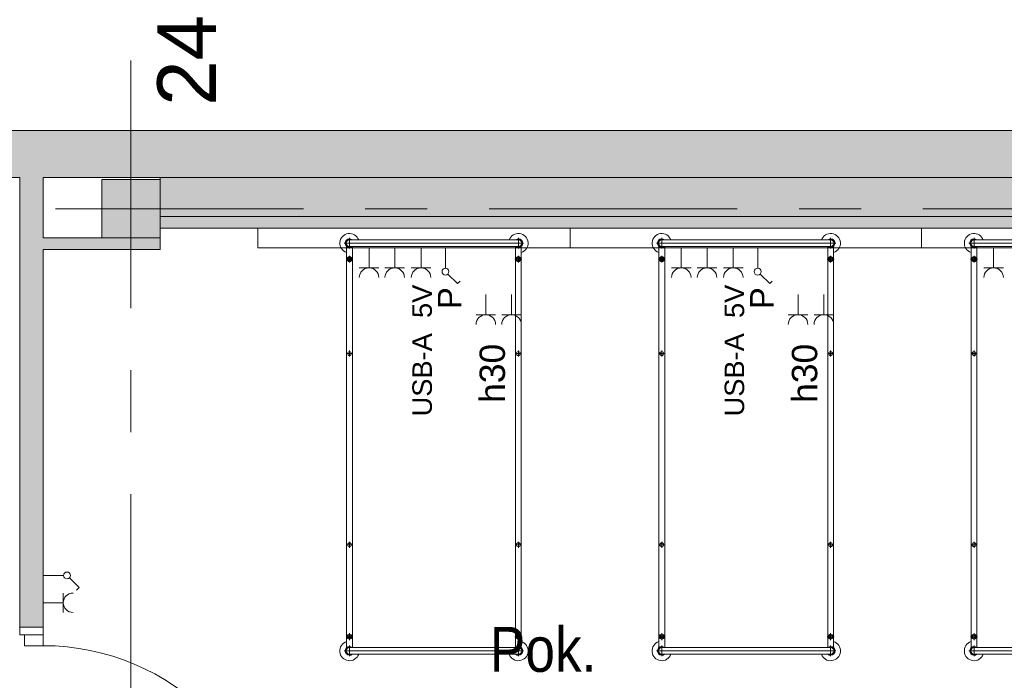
# Model space of a CAD drawing. Header units: centimetres. Extents: x -2424 to 1783, y 5 to 2907.
# Tile 93 of 94: x 530 to 1035, y 2567 to 2905. Entities that reach past the tile are written whole.
import ezdxf

# ---------------------------------------------------------------- set-up
doc = ezdxf.new("R2010")
doc.units = ezdxf.units.CM
doc.linetypes.add('Oś', pattern=[222.25, 127, -31.75, 31.75, -31.75])
for name, color, linetype, lineweight in [('A-ANNO-NOTE', 131, 'Continuous', 9), ('A-AREA-IDEN', 2, 'Continuous', 13), ('A-DETL-GENF', 92, 'Continuous', 13), ('A-DETL-MEDM', 33, 'Continuous', 13), ('A-DOOR', 31, 'Continuous', 13), ('A-WALL', 113, 'Continuous', 13), ('E-ELEC-EQPM', 71, 'Continuous', 9), ('I-FURN', 30, 'Continuous', 9), ('Q-SPCQ', 91, 'Continuous', 9), ('S-COLS', 52, 'Continuous', 13), ('S-GRID', 1, 'Continuous', 13), ('S-GRID-IDEN', 1, 'Continuous', 13)]:
    doc.layers.add(name, color=color, linetype=linetype, lineweight=lineweight)
doc.layers.add('A-WALL-PATT', color=111, linetype='Continuous', lineweight=13, plot=False)
doc.styles.add('Arial_10', font='arial.ttf', dxfattribs={"width": 0.85, "height": 23})
doc.styles.add('Arial_4', font='arial.ttf', dxfattribs={"height": 10})
doc.styles.add('Arial_5', font='arial.ttf', dxfattribs={"height": 12})
doc.styles.add('Arial_6', font='arial.ttf', dxfattribs={"height": 13})
doc.styles.add('Arial_7', font='arial.ttf', dxfattribs={"height": 30})

msp = doc.modelspace()

# ---------------------------------------------------------------- hatches: boundary and pattern name
at = {"layer": 'S-COLS', "lineweight": 9}
msp.add_hatch(color=251, dxfattribs=at).paths.add_polyline_path([(602.38, 2793.33), (602.38, 2823.33), (572.38, 2823.33), (572.38, 2793.33)], flags=0)

# ---------------------------------------------------------------- linework, layer by layer
at = {"layer": 'A-DETL-GENF', "color": 251, "lineweight": 9}
for p, q in [((542.38, 2589.83), (532.88, 2589.83)), ((532.88, 2589.83), (532.88, 2584.33)), ((542.38, 2584.33), (542.38, 2589.83)), ((532.88, 2584.33), (542.38, 2584.33))]:
    msp.add_line(p, q, dxfattribs=at)
at = {"layer": 'A-DETL-MEDM', "color": 251, "lineweight": 9}
for p, q in [((542.38, 2589.83), (532.88, 2589.83)), ((532.88, 2589.83), (532.88, 2584.33)), ((542.38, 2584.33), (542.38, 2589.83)), ((532.88, 2584.33), (542.38, 2584.33))]:
    msp.add_line(p, q, dxfattribs=at)
at = {"layer": 'A-DOOR', "color": 251, "lineweight": 9}
msp.add_arc((542.38, 2464.33), 120, 0, 90, dxfattribs=at)
at = {"layer": 'A-WALL', "color": 251, "lineweight": 9}
for p, q in [((1227.38, 2848.33), (507.38, 2848.33)), ((507.38, 2824.33), (530.38, 2824.33)), ((530.38, 2824.33), (530.38, 2593.83)), ((542.38, 2793.33), (542.38, 2824.33)), ((542.38, 2824.33), (1203.38, 2824.33)), ((602.38, 2824.33), (602.38, 2823.33)), ((602.38, 2804.33), (1172.38, 2804.33)), ((602.38, 2798.33), (1172.38, 2798.33)), ((572.38, 2793.33), (542.38, 2793.33)), ((602.38, 2787.33), (602.38, 2793.33)), ((542.38, 2593.83), (542.38, 2787.33)), ((542.38, 2787.33), (602.38, 2787.33)), ((530.38, 2593.83), (542.38, 2593.83)), ((530.38, 2593.83), (530.38, 2589.83)), ((542.38, 2589.83), (542.38, 2593.83)), ((530.38, 2589.83), (532.88, 2589.83))]:
    msp.add_line(p, q, dxfattribs=at)
at = {"layer": 'A-WALL-PATT', "color": 251, "linetype": 'Continuous', "lineweight": 9, "extrusion": (0, 0, -1)}
for points in [[(-507.38, 2824.33), (-1227.38, 2848.33), (-507.38, 2848.33)], [(-1227.38, 2848.33), (-507.38, 2824.33), (-1203.38, 2824.33)], [(-530.38, 2627.29), (-542.38, 2593.83), (-530.38, 2824.33)], [(-530.38, 2824.33), (-542.38, 2593.83), (-542.38, 2824.33)], [(-602.38, 2804.33), (-1172.38, 2824.33), (-602.38, 2824.33)], [(-1172.38, 2824.33), (-602.38, 2804.33), (-736.45, 2804.33)], [(-1172.38, 2824.33), (-736.45, 2804.33), (-1172.38, 2804.33)], [(-1172.38, 2798.33), (-602.38, 2804.33), (-602.38, 2798.33)], [(-602.38, 2804.33), (-1172.38, 2798.33), (-1172.38, 2804.33)], [(-572.38, 2787.33), (-542.38, 2793.33), (-542.38, 2787.33)], [(-542.38, 2793.33), (-572.38, 2787.33), (-602.38, 2793.33)], [(-602.38, 2793.33), (-572.38, 2787.33), (-602.38, 2787.33)], [(-542.38, 2593.83), (-530.38, 2627.29), (-530.38, 2593.83)]]:
    msp.add_solid(points, dxfattribs=at)
at = {"layer": 'E-ELEC-EQPM', "color": 251, "lineweight": 9}
for p, q in [((552.88, 2620.33), (542.38, 2620.33)), ((555.86, 2619.09), (560.81, 2614.15)), ((560.81, 2614.15), (559.49, 2612.83)), ((552.71, 2601.33), (552.71, 2611.33)), ((552.71, 2606.33), (542.38, 2606.33))]:
    msp.add_line(p, q, dxfattribs=at)
msp.add_circle((554.62, 2620.33), 1.75, dxfattribs=at)
msp.add_arc((557.71, 2606.33), 5, 90, 270, dxfattribs=at)
at = {"layer": 'I-FURN', "color": 251, "lineweight": 9}
for p, q in [((788.6, 2790.63), (696.65, 2790.63)), ((699.38, 2787.9), (699.38, 2793.35)), ((785.88, 2792.33), (699.38, 2792.33)), ((785.88, 2787.9), (785.88, 2793.35)), ((948.6, 2790.63), (856.65, 2790.63)), ((859.38, 2787.9), (859.38, 2793.35)), ((945.88, 2792.33), (859.38, 2792.33)), ((945.88, 2787.9), (945.88, 2793.35)), ((1108.6, 2790.63), (1016.65, 2790.63)), ((1019.38, 2787.9), (1019.38, 2793.35)), ((1105.88, 2792.33), (1019.38, 2792.33)), ((697.88, 2788.98), (697.88, 2583.27)), ((785.88, 2788.93), (699.38, 2788.93)), ((700.88, 2583.27), (700.88, 2788.93)), ((784.38, 2583.33), (784.38, 2788.98)), ((787.38, 2788.98), (787.38, 2583.27)), ((857.88, 2788.98), (857.88, 2583.27)), ((945.88, 2788.93), (859.38, 2788.93)), ((860.88, 2583.27), (860.88, 2788.93)), ((944.38, 2583.33), (944.38, 2788.98)), ((947.38, 2788.98), (947.38, 2583.27)), ((1017.88, 2788.98), (1017.88, 2583.27)), ((1105.88, 2788.93), (1019.38, 2788.93)), ((1020.88, 2583.27), (1020.88, 2788.93)), ((697.63, 2782.48), (701.13, 2782.48)), ((699.38, 2780.73), (699.38, 2784.23)), ((787.63, 2782.48), (784.13, 2782.48)), ((785.88, 2780.73), (785.88, 2784.23)), ((857.63, 2782.48), (861.13, 2782.48)), ((859.38, 2780.73), (859.38, 2784.23)), ((947.63, 2782.48), (944.13, 2782.48)), ((945.88, 2780.73), (945.88, 2784.23)), ((1017.63, 2782.48), (1021.13, 2782.48)), ((1019.38, 2780.73), (1019.38, 2784.23)), ((699.38, 2735.57), (699.38, 2732.57)), ((785.88, 2735.57), (785.88, 2732.57)), ((859.38, 2735.57), (859.38, 2732.57)), ((945.88, 2735.57), (945.88, 2732.57)), ((1019.38, 2735.57), (1019.38, 2732.57)), ((697.88, 2734.07), (700.88, 2734.07)), ((787.38, 2734.07), (784.38, 2734.07)), ((857.88, 2734.07), (860.88, 2734.07)), ((947.38, 2734.07), (944.38, 2734.07)), ((1017.88, 2734.07), (1020.88, 2734.07)), ((697.88, 2636.07), (700.88, 2636.07)), ((699.38, 2637.57), (699.38, 2634.57)), ((787.38, 2636.07), (784.38, 2636.07)), ((785.88, 2637.57), (785.88, 2634.57)), ((857.88, 2636.07), (860.88, 2636.07)), ((859.38, 2637.57), (859.38, 2634.57)), ((947.38, 2636.07), (944.38, 2636.07)), ((945.88, 2637.57), (945.88, 2634.57)), ((1017.88, 2636.07), (1020.88, 2636.07)), ((1019.38, 2637.57), (1019.38, 2634.57)), ((697.63, 2588.95), (701.13, 2588.95)), ((699.38, 2590.7), (699.38, 2587.2)), ((787.63, 2588.95), (784.13, 2588.95)), ((785.88, 2590.7), (785.88, 2587.2)), ((857.63, 2588.95), (861.13, 2588.95)), ((859.38, 2590.7), (859.38, 2587.2)), ((947.63, 2588.95), (944.13, 2588.95)), ((945.88, 2590.7), (945.88, 2587.2)), ((1017.63, 2588.95), (1021.13, 2588.95)), ((1019.38, 2590.7), (1019.38, 2587.2)), ((699.38, 2584.35), (699.38, 2578.9)), ((785.88, 2583.33), (699.38, 2583.33)), ((785.88, 2584.35), (785.88, 2578.9)), ((859.38, 2584.35), (859.38, 2578.9)), ((945.88, 2583.33), (859.38, 2583.33)), ((945.88, 2584.35), (945.88, 2578.9)), ((1019.38, 2584.35), (1019.38, 2578.9)), ((1105.88, 2583.33), (1019.38, 2583.33)), ((696.65, 2581.63), (788.6, 2581.63)), ((785.88, 2579.93), (699.38, 2579.93)), ((856.65, 2581.63), (948.6, 2581.63)), ((945.88, 2579.93), (859.38, 2579.93)), ((1016.65, 2581.63), (1108.6, 2581.63)), ((1105.88, 2579.93), (1019.38, 2579.93))]:
    msp.add_line(p, q, dxfattribs=at)
for centre, radius in [((699.38, 2782.48), 1.25), ((699.38, 2782.48), 0.8), ((785.88, 2782.48), 1.25), ((785.88, 2782.48), 0.8), ((859.38, 2782.48), 1.25), ((859.38, 2782.48), 0.8), ((945.88, 2782.48), 1.25), ((945.88, 2782.48), 0.8), ((1019.38, 2782.48), 1.25), ((1019.38, 2782.48), 0.8), ((699.38, 2734.07), 1), ((785.88, 2734.07), 1), ((859.38, 2734.07), 1), ((945.88, 2734.07), 1), ((1019.38, 2734.07), 1), ((699.38, 2636.07), 1), ((785.88, 2636.07), 1), ((859.38, 2636.07), 1), ((945.88, 2636.07), 1), ((1019.38, 2636.07), 1), ((699.38, 2588.95), 1.25), ((699.38, 2588.95), 0.8), ((785.88, 2588.95), 1.25), ((785.88, 2588.95), 0.8), ((859.38, 2588.95), 1.25), ((859.38, 2588.95), 0.8), ((945.88, 2588.95), 1.25), ((945.88, 2588.95), 0.8), ((1019.38, 2588.95), 1.25), ((1019.38, 2588.95), 0.8)]:
    msp.add_circle(centre, radius, dxfattribs=at)
for centre, radius, start, end in [((699.38, 2790.63), 5, 19.8769, 252.5424), ((785.88, 2790.63), 5, 287.4576, 160.1231), ((859.38, 2790.63), 5, 19.8769, 252.5424), ((945.88, 2790.63), 5, 287.4576, 160.1231), ((1019.38, 2790.63), 5, 19.8769, 252.5424), ((699.38, 2790.63), 2.23, 49.8221, 310.1779), ((699.38, 2790.63), 1.93, 62.0207, 297.9793), ((699.38, 2790.63), 1.7, 90, 270), ((785.88, 2790.63), 2.23, 227.6113, 130.1779), ((785.88, 2790.63), 1.93, 242.0207, 117.9793), ((785.88, 2790.63), 1.7, 270, 90), ((859.38, 2790.63), 2.23, 49.8221, 310.1779), ((859.38, 2790.63), 1.93, 62.0207, 297.9793), ((859.38, 2790.63), 1.7, 90, 270), ((945.88, 2790.63), 2.23, 227.6113, 130.1779), ((945.88, 2790.63), 1.93, 242.0207, 117.9793), ((945.88, 2790.63), 1.7, 270, 90), ((1019.38, 2790.63), 2.23, 49.8221, 310.1779), ((1019.38, 2790.63), 1.93, 62.0207, 297.9793), ((1019.38, 2790.63), 1.7, 90, 270), ((699.38, 2581.63), 5, 107.4576, 340.1231), ((699.38, 2581.63), 2.23, 49.8221, 310.1779), ((699.38, 2581.63), 1.93, 62.0207, 297.9793), ((699.38, 2581.63), 1.7, 90, 270), ((785.88, 2581.63), 5, 199.8769, 72.5424), ((785.88, 2581.63), 2.23, 229.8221, 130.1779), ((785.88, 2581.63), 1.93, 242.0207, 117.9793), ((785.88, 2581.63), 1.7, 270, 90), ((859.38, 2581.63), 5, 107.4576, 340.1231), ((859.38, 2581.63), 2.23, 49.8221, 310.1779), ((859.38, 2581.63), 1.93, 62.0207, 297.9793), ((859.38, 2581.63), 1.7, 90, 270), ((945.88, 2581.63), 5, 199.8769, 72.5424), ((945.88, 2581.63), 2.23, 229.8221, 130.1779), ((945.88, 2581.63), 1.93, 242.0207, 117.9793), ((945.88, 2581.63), 1.7, 270, 90), ((1019.38, 2581.63), 5, 107.4576, 340.1231), ((1019.38, 2581.63), 2.23, 49.8221, 310.1779), ((1019.38, 2581.63), 1.93, 62.0207, 297.9793), ((1019.38, 2581.63), 1.7, 90, 270)]:
    msp.add_arc(centre, radius, start, end, dxfattribs=at)
at = {"layer": 'Q-SPCQ', "color": 251, "lineweight": 9}
for p, q in [((652.38, 2788.33), (652.38, 2798.33)), ((812.38, 2788.33), (812.38, 2798.33)), ((992.38, 2798.33), (992.38, 2788.33)), ((992.38, 2788.33), (652.38, 2788.33)), ((709.38, 2777.99), (709.38, 2788.33)), ((722.55, 2777.99), (722.55, 2788.33)), ((736.01, 2777.99), (736.01, 2788.33)), ((748.52, 2788.33), (748.52, 2777.83)), ((1152.38, 2788.33), (812.38, 2788.33)), ((869.38, 2777.99), (869.38, 2788.33)), ((869.38, 2777.99), (869.38, 2788.33)), ((882.55, 2777.99), (882.55, 2788.33)), ((882.55, 2777.99), (882.55, 2788.33)), ((896.01, 2777.99), (896.01, 2788.33)), ((896.01, 2777.99), (896.01, 2788.33)), ((908.52, 2788.33), (908.52, 2777.83)), ((908.52, 2788.33), (908.52, 2777.83)), ((1029.38, 2777.99), (1029.38, 2788.33)), ((714.38, 2777.99), (704.38, 2777.99)), ((727.55, 2777.99), (717.55, 2777.99)), ((741.01, 2777.99), (731.01, 2777.99)), ((749.75, 2774.84), (754.7, 2769.9)), ((874.38, 2777.99), (864.38, 2777.99)), ((874.38, 2777.99), (864.38, 2777.99)), ((887.55, 2777.99), (877.55, 2777.99)), ((887.55, 2777.99), (877.55, 2777.99)), ((901.01, 2777.99), (891.01, 2777.99)), ((901.01, 2777.99), (891.01, 2777.99)), ((909.75, 2774.84), (914.7, 2769.9)), ((909.75, 2774.84), (914.7, 2769.9)), ((1034.38, 2777.99), (1024.38, 2777.99)), ((754.7, 2769.9), (756.01, 2771.21)), ((914.7, 2769.9), (916.01, 2771.21)), ((914.7, 2769.9), (916.01, 2771.21)), ((769.21, 2753.99), (769.21, 2764.33)), ((782.38, 2753.99), (782.38, 2764.33)), ((929.21, 2753.99), (929.21, 2764.33)), ((929.21, 2753.99), (929.21, 2764.33)), ((942.38, 2753.99), (942.38, 2764.33)), ((942.38, 2753.99), (942.38, 2764.33)), ((774.21, 2753.99), (764.21, 2753.99)), ((787.38, 2753.99), (777.38, 2753.99)), ((934.21, 2753.99), (924.21, 2753.99)), ((934.21, 2753.99), (924.21, 2753.99)), ((947.38, 2753.99), (937.38, 2753.99)), ((947.38, 2753.99), (937.38, 2753.99))]:
    msp.add_line(p, q, dxfattribs=at)
for centre in [(748.52, 2776.08), (908.52, 2776.08), (908.52, 2776.08)]:
    msp.add_circle(centre, 1.75, dxfattribs=at)
for centre in [(709.38, 2772.99), (722.55, 2772.99), (736.01, 2772.99), (869.38, 2772.99), (869.38, 2772.99), (882.55, 2772.99), (882.55, 2772.99), (896.01, 2772.99), (896.01, 2772.99), (1029.38, 2772.99), (769.21, 2748.99), (782.38, 2748.99), (929.21, 2748.99), (929.21, 2748.99), (942.38, 2748.99), (942.38, 2748.99)]:
    msp.add_arc(centre, 5, 0, 180, dxfattribs=at)
at = {"layer": 'S-COLS', "color": 251, "lineweight": 9}
for p, q in [((602.38, 2823.33), (572.38, 2823.33)), ((572.38, 2823.33), (572.38, 2793.33)), ((602.38, 2793.33), (602.38, 2823.33)), ((572.38, 2793.33), (602.38, 2793.33))]:
    msp.add_line(p, q, dxfattribs=at)
at = {"layer": 'S-GRID', "color": 251, "linetype": 'Oś', "lineweight": 9}
for p, q in [((587.38, 2884.27), (587.38, 27.13)), ((1342.46, 2808.33), (-1368.76, 2808.33))]:
    msp.add_line(p, q, dxfattribs=at)

# ---------------------------------------------------------------- texts
at = {"layer": 'A-ANNO-NOTE', "color": 251, "lineweight": 9}
for s, height, style, p in [('P', 12, 'Arial_5', (756.63, 2756.87)), ('P', 12, 'Arial_5', (916.63, 2756.87)), ('P', 12, 'Arial_5', (916.63, 2756.87)), ('USB-A  5V', 10, 'Arial_4', (741.58, 2701.85)), ('USB-A  5V', 10, 'Arial_4', (901.58, 2701.85)), ('USB-A  5V', 10, 'Arial_4', (901.58, 2701.85)), ('h30', 13, 'Arial_6', (779.02, 2708.78)), ('h30', 13, 'Arial_6', (939.02, 2708.78)), ('h30', 13, 'Arial_6', (939.02, 2708.78))]:
    msp.add_text(s, height=height, rotation=90, dxfattribs=dict(at, style=style)).set_placement(p)
at = {"layer": 'A-AREA-IDEN', "color": 251, "lineweight": 9, "style": 'Arial_10', "width": 0.85}
msp.add_text('Pok.', height=23, dxfattribs=at).set_placement((771.25, 2570.93))
at = {"layer": 'S-GRID-IDEN', "color": 251, "lineweight": 9, "style": 'Arial_7'}
msp.add_text('24', height=30, rotation=90, dxfattribs=at).set_placement((630.88, 2861.04))

doc.saveas('drawing.dxf')
